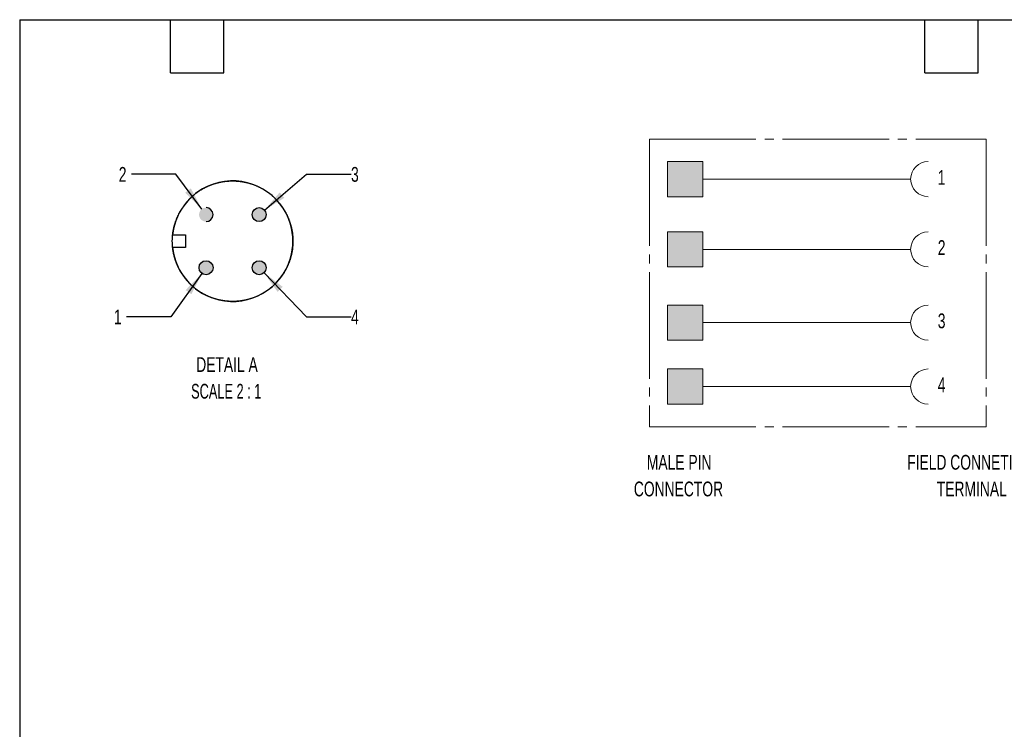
# Model space of a CAD drawing. Header units: millimetres. Extents: x 6 to 273, y 6 to 210.
# Tile 5 of 9: x 6 to 147, y 108 to 210. Entities that reach past the tile are written whole.
import ezdxf

# ---------------------------------------------------------------- set-up
doc = ezdxf.new("R2010")
doc.units = ezdxf.units.MM
doc.linetypes.add('SLD-Center', pattern=[19.05, 15.24, -1.27, 1.27, -1.27])
doc.linetypes.add('SLD-Solid', pattern=[0])
doc.layers.add('DIMENSIONS', color=140, linetype='SLD-Solid', lineweight=25)
doc.layers.add('TEXT', color=140, linetype='SLD-Solid', lineweight=25)
doc.layers.add('HATCH', color=6, linetype='SLD-Solid')
doc.layers.add('SLD-DEFPOINTS', color=7, linetype='Continuous')
doc.styles.add('SLDTEXTSTYLE0', font='TXT', dxfattribs={"width": 0.7})
doc.styles.add('SLDTEXTSTYLE2', font='TXT', dxfattribs={"width": 0.645455})
doc.dimstyles.new('SLDDIMSTYLE4', dxfattribs={"dimtxt": 2.158008, "dimasz": 3.302, "dimexe": 0, "dimexo": 0.0625, "dimgap": 0.539502, "dimtad": 0, "dimtih": 1, "dimtoh": 1, "dimdec": 1, "dimlfac": 0.5, "dimrnd": 1e-09, "dimzin": 12, "dimdsep": 46, "dimtxsty": 'SLDTEXTSTYLE0', "dimsah": 1, "dimcen": 0, "dimadec": 0, "dimazin": 3, "dimtfac": 1, "dimtdec": 1, "dimtofl": 0, "dimtmove": 0, "dimatfit": 3, "dimfxl": 0, "dimfrac": 2, "dimtolj": 1, "dimtzin": 12, "dimarcsym": 0})

# ---------------------------------------------------------------- blocks, each defined once
blk = doc.blocks.new('SW_NOTE_0')
at = {"layer": 'TEXT', "color": 0, "char_height": 2.117, "attachment_point": 2, "style": 'SLDTEXTSTYLE0'}
for s, insert in [('MALE PIN', (6.61, 2.73)), ('CONNECTOR', (6.51, -1.09))]:
    blk.add_mtext(s, dxfattribs=dict(at, insert=insert))
blk = doc.blocks.new('SW_NOTE_0_1')
at = {"layer": 'TEXT', "color": 0, "attachment_point": 2, "style": 'SLDTEXTSTYLE0'}
for s, insert, char_height in [('FIELD CONNETION', (12.96, 2.73), 2.1167), ('TERMINAL', (13.18, -1.09), 2.117)]:
    blk.add_mtext(s, dxfattribs=dict(at, insert=insert, char_height=char_height))
blk = doc.blocks.new('_D_3')
at = {"layer": 'DIMENSIONS'}
for p, q in [((32.44, 173.23), (27.98, 167.02)), ((27.98, 167.02), (21.63, 167.02))]:
    blk.add_line(p, q, dxfattribs=at)
blk.add_solid([(32.44, 173.23), (30.1, 170.84), (30.93, 170.25)], dxfattribs=at)
at = {"layer": 'DIMENSIONS', "insert": (19.84, 168.04), "char_height": 2.12, "attachment_point": 1, "style": 'SLDTEXTSTYLE0'}
blk.add_mtext('1', dxfattribs=at)
blk = doc.blocks.new('_D_4')
at = {"layer": 'DIMENSIONS'}
for p, q in [((28.68, 187.44), (22.33, 187.44)), ((32.42, 182.44), (28.68, 187.44))]:
    blk.add_line(p, q, dxfattribs=at)
blk.add_solid([(32.42, 182.44), (30.85, 185.39), (30.04, 184.78)], dxfattribs=at)
at = {"layer": 'DIMENSIONS', "insert": (20.53, 188.46), "char_height": 2.12, "attachment_point": 1, "style": 'SLDTEXTSTYLE0'}
blk.add_mtext('2', dxfattribs=at)
blk = doc.blocks.new('_D_5')
at = {"layer": 'DIMENSIONS'}
for p, q in [((41.38, 182.29), (47.42, 187.44)), ((47.42, 187.44), (53.77, 187.44))]:
    blk.add_line(p, q, dxfattribs=at)
blk.add_solid([(41.38, 182.29), (44.22, 184.04), (43.56, 184.82)], dxfattribs=at)
at = {"layer": 'DIMENSIONS', "insert": (53.77, 188.46), "char_height": 2.12, "attachment_point": 1, "style": 'SLDTEXTSTYLE0'}
blk.add_mtext('3', dxfattribs=at)
blk = doc.blocks.new('_D_6')
at = {"layer": 'DIMENSIONS'}
for p, q in [((41.32, 173.32), (47.42, 167.02)), ((47.42, 167.02), (53.77, 167.02))]:
    blk.add_line(p, q, dxfattribs=at)
blk.add_solid([(41.32, 173.32), (43.25, 170.59), (43.98, 171.3)], dxfattribs=at)
at = {"layer": 'DIMENSIONS', "insert": (53.77, 168.04), "char_height": 2.12, "attachment_point": 1, "style": 'SLDTEXTSTYLE0'}
blk.add_mtext('4', dxfattribs=at)
blk = doc.blocks.new('SW_NOTE_0_9')
at = {"layer": 'TEXT', "color": 0, "attachment_point": 2}
for s, insert, char_height, style in [('DETAIL A', (6.42, 2.73), 2.117, 'SLDTEXTSTYLE0'), ('SCALE 2 : 1', (6.31, -1.09), 2.1167, 'SLDTEXTSTYLE2')]:
    blk.add_mtext(s, dxfattribs=dict(at, insert=insert, char_height=char_height, style=style))

msp = doc.modelspace()

# ---------------------------------------------------------------- hatches: boundary and pattern name
at = {"layer": 'HATCH'}
for points in [[(104.1, 184.21), (104.1, 189.23), (99.08, 189.23), (99.08, 184.21)], [(34.02, 181.53), (34.02, 181.58), (34.02, 181.64), (34.02, 181.69), (34.02, 181.74), (34.01, 181.8), (34, 181.85), (33.99, 181.9), (33.97, 181.95), (33.95, 182), (33.93, 182.05), (33.91, 182.1), (33.88, 182.14), (33.86, 182.19), (33.83, 182.23), (33.79, 182.28), (33.76, 182.32), (33.72, 182.35), (33.68, 182.39), (33.64, 182.42), (33.6, 182.46), (33.55, 182.48), (33.51, 182.51), (33.46, 182.54), (33.41, 182.56), (33.36, 182.58), (33.31, 182.59), (33.26, 182.61), (33.21, 182.62), (33.16, 182.63), (33.1, 182.63), (33.05, 182.64), (33, 182.64), (32.94, 182.63), (32.89, 182.63), (32.84, 182.62), (32.79, 182.61), (32.73, 182.59), (32.68, 182.58), (32.63, 182.56), (32.59, 182.54), (32.54, 182.51), (32.49, 182.48), (32.45, 182.46), (32.41, 182.42), (32.36, 182.39), (32.33, 182.35), (32.29, 182.32), (32.25, 182.28), (32.22, 182.23), (32.19, 182.19), (32.16, 182.14), (32.14, 182.1), (32.11, 182.05), (32.09, 182), (32.07, 181.95), (32.06, 181.9), (32.05, 181.85), (32.04, 181.8), (32.03, 181.74), (32.02, 181.69), (32.02, 181.64), (32.02, 181.58), (32.03, 181.53), (32.04, 181.48), (32.05, 181.43), (32.06, 181.37), (32.07, 181.32), (32.09, 181.27), (32.11, 181.22), (32.14, 181.18), (32.16, 181.13), (32.19, 181.08), (32.22, 181.04), (32.25, 181), (32.29, 180.96), (32.33, 180.92), (32.36, 180.88), (32.41, 180.85), (32.45, 180.82), (32.49, 180.79), (32.54, 180.76), (32.59, 180.74), (32.63, 180.72), (32.68, 180.7), (32.73, 180.68), (32.79, 180.67), (32.84, 180.65), (32.89, 180.65), (32.94, 180.64), (33, 180.64), (33.05, 180.64), (33.1, 180.64), (33.16, 180.65), (33.21, 180.65), (33.26, 180.67), (33.31, 180.68), (33.36, 180.7), (33.41, 180.72), (33.46, 180.74), (33.51, 180.76), (33.55, 180.79), (33.6, 180.82), (33.64, 180.85), (33.68, 180.88), (33.72, 180.92), (33.76, 180.96), (33.79, 181), (33.83, 181.04), (33.86, 181.08), (33.88, 181.13), (33.91, 181.18), (33.93, 181.22), (33.95, 181.27), (33.97, 181.32), (33.99, 181.37), (34, 181.43), (34.01, 181.48)], [(41.62, 181.53), (41.62, 181.58), (41.62, 181.64), (41.62, 181.69), (41.62, 181.74), (41.61, 181.8), (41.6, 181.85), (41.59, 181.9), (41.57, 181.95), (41.55, 182), (41.53, 182.05), (41.51, 182.1), (41.48, 182.14), (41.46, 182.19), (41.43, 182.23), (41.39, 182.28), (41.36, 182.32), (41.32, 182.35), (41.28, 182.39), (41.24, 182.42), (41.2, 182.46), (41.15, 182.48), (41.11, 182.51), (41.06, 182.54), (41.01, 182.56), (40.96, 182.58), (40.91, 182.59), (40.86, 182.61), (40.81, 182.62), (40.76, 182.63), (40.7, 182.63), (40.65, 182.64), (40.6, 182.64), (40.54, 182.63), (40.49, 182.63), (40.44, 182.62), (40.39, 182.61), (40.33, 182.59), (40.28, 182.58), (40.23, 182.56), (40.19, 182.54), (40.14, 182.51), (40.09, 182.48), (40.05, 182.46), (40.01, 182.42), (39.96, 182.39), (39.93, 182.35), (39.89, 182.32), (39.85, 182.28), (39.82, 182.23), (39.79, 182.19), (39.76, 182.14), (39.74, 182.1), (39.71, 182.05), (39.69, 182), (39.67, 181.95), (39.66, 181.9), (39.65, 181.85), (39.64, 181.8), (39.63, 181.74), (39.62, 181.69), (39.62, 181.64), (39.62, 181.58), (39.63, 181.53), (39.64, 181.48), (39.65, 181.43), (39.66, 181.37), (39.67, 181.32), (39.69, 181.27), (39.71, 181.22), (39.74, 181.18), (39.76, 181.13), (39.79, 181.08), (39.82, 181.04), (39.85, 181), (39.89, 180.96), (39.93, 180.92), (39.96, 180.88), (40.01, 180.85), (40.05, 180.82), (40.09, 180.79), (40.14, 180.76), (40.19, 180.74), (40.23, 180.72), (40.28, 180.7), (40.33, 180.68), (40.39, 180.67), (40.44, 180.65), (40.49, 180.65), (40.54, 180.64), (40.6, 180.64), (40.65, 180.64), (40.7, 180.64), (40.76, 180.65), (40.81, 180.65), (40.86, 180.67), (40.91, 180.68), (40.96, 180.7), (41.01, 180.72), (41.06, 180.74), (41.11, 180.76), (41.15, 180.79), (41.2, 180.82), (41.24, 180.85), (41.28, 180.88), (41.32, 180.92), (41.36, 180.96), (41.39, 181), (41.43, 181.04), (41.46, 181.08), (41.48, 181.13), (41.51, 181.18), (41.53, 181.22), (41.55, 181.27), (41.57, 181.32), (41.59, 181.37), (41.6, 181.43), (41.61, 181.48)], [(104.1, 174.17), (104.1, 179.18), (99.08, 179.18), (99.08, 174.17)], [(34.02, 173.93), (34.02, 173.98), (34.02, 174.04), (34.02, 174.09), (34.02, 174.14), (34.01, 174.2), (34, 174.25), (33.99, 174.3), (33.97, 174.35), (33.95, 174.4), (33.93, 174.45), (33.91, 174.5), (33.88, 174.54), (33.86, 174.59), (33.83, 174.63), (33.79, 174.68), (33.76, 174.72), (33.72, 174.75), (33.68, 174.79), (33.64, 174.82), (33.6, 174.86), (33.55, 174.88), (33.51, 174.91), (33.46, 174.94), (33.41, 174.96), (33.36, 174.98), (33.31, 174.99), (33.26, 175.01), (33.21, 175.02), (33.16, 175.03), (33.1, 175.03), (33.05, 175.04), (33, 175.04), (32.94, 175.03), (32.89, 175.03), (32.84, 175.02), (32.79, 175.01), (32.73, 174.99), (32.68, 174.98), (32.63, 174.96), (32.59, 174.94), (32.54, 174.91), (32.49, 174.88), (32.45, 174.86), (32.41, 174.82), (32.36, 174.79), (32.33, 174.75), (32.29, 174.72), (32.25, 174.68), (32.22, 174.63), (32.19, 174.59), (32.16, 174.54), (32.14, 174.5), (32.11, 174.45), (32.09, 174.4), (32.07, 174.35), (32.06, 174.3), (32.05, 174.25), (32.04, 174.2), (32.03, 174.14), (32.02, 174.09), (32.02, 174.04), (32.02, 173.98), (32.03, 173.93), (32.04, 173.88), (32.05, 173.83), (32.06, 173.77), (32.07, 173.72), (32.09, 173.67), (32.11, 173.62), (32.14, 173.58), (32.16, 173.53), (32.19, 173.48), (32.22, 173.44), (32.25, 173.4), (32.29, 173.36), (32.33, 173.32), (32.36, 173.28), (32.41, 173.25), (32.45, 173.22), (32.49, 173.19), (32.54, 173.16), (32.59, 173.14), (32.63, 173.12), (32.68, 173.1), (32.73, 173.08), (32.79, 173.07), (32.84, 173.05), (32.89, 173.05), (32.94, 173.04), (33, 173.04), (33.05, 173.04), (33.1, 173.04), (33.16, 173.05), (33.21, 173.05), (33.26, 173.07), (33.31, 173.08), (33.36, 173.1), (33.41, 173.12), (33.46, 173.14), (33.51, 173.16), (33.55, 173.19), (33.6, 173.22), (33.64, 173.25), (33.68, 173.28), (33.72, 173.32), (33.76, 173.36), (33.79, 173.4), (33.83, 173.44), (33.86, 173.48), (33.88, 173.53), (33.91, 173.58), (33.93, 173.62), (33.95, 173.67), (33.97, 173.72), (33.99, 173.77), (34, 173.83), (34.01, 173.88)], [(41.62, 173.93), (41.62, 173.98), (41.62, 174.04), (41.62, 174.09), (41.62, 174.14), (41.61, 174.2), (41.6, 174.25), (41.59, 174.3), (41.57, 174.35), (41.55, 174.4), (41.53, 174.45), (41.51, 174.5), (41.48, 174.54), (41.46, 174.59), (41.43, 174.63), (41.39, 174.68), (41.36, 174.72), (41.32, 174.75), (41.28, 174.79), (41.24, 174.82), (41.2, 174.86), (41.15, 174.88), (41.11, 174.91), (41.06, 174.94), (41.01, 174.96), (40.96, 174.98), (40.91, 174.99), (40.86, 175.01), (40.81, 175.02), (40.76, 175.03), (40.7, 175.03), (40.65, 175.04), (40.6, 175.04), (40.54, 175.03), (40.49, 175.03), (40.44, 175.02), (40.39, 175.01), (40.33, 174.99), (40.28, 174.98), (40.23, 174.96), (40.19, 174.94), (40.14, 174.91), (40.09, 174.88), (40.05, 174.86), (40.01, 174.82), (39.96, 174.79), (39.93, 174.75), (39.89, 174.72), (39.85, 174.68), (39.82, 174.63), (39.79, 174.59), (39.76, 174.54), (39.74, 174.5), (39.71, 174.45), (39.69, 174.4), (39.67, 174.35), (39.66, 174.3), (39.65, 174.25), (39.64, 174.2), (39.63, 174.14), (39.62, 174.09), (39.62, 174.04), (39.62, 173.98), (39.63, 173.93), (39.64, 173.88), (39.65, 173.83), (39.66, 173.77), (39.67, 173.72), (39.69, 173.67), (39.71, 173.62), (39.74, 173.58), (39.76, 173.53), (39.79, 173.48), (39.82, 173.44), (39.85, 173.4), (39.89, 173.36), (39.93, 173.32), (39.96, 173.28), (40.01, 173.25), (40.05, 173.22), (40.09, 173.19), (40.14, 173.16), (40.19, 173.14), (40.23, 173.12), (40.28, 173.1), (40.33, 173.08), (40.39, 173.07), (40.44, 173.05), (40.49, 173.05), (40.54, 173.04), (40.6, 173.04), (40.65, 173.04), (40.7, 173.04), (40.76, 173.05), (40.81, 173.05), (40.86, 173.07), (40.91, 173.08), (40.96, 173.1), (41.01, 173.12), (41.06, 173.14), (41.11, 173.16), (41.15, 173.19), (41.2, 173.22), (41.24, 173.25), (41.28, 173.28), (41.32, 173.32), (41.36, 173.36), (41.39, 173.4), (41.43, 173.44), (41.46, 173.48), (41.48, 173.53), (41.51, 173.58), (41.53, 173.62), (41.55, 173.67), (41.57, 173.72), (41.59, 173.77), (41.6, 173.83), (41.61, 173.88)], [(104.1, 168.69), (99.08, 168.69), (99.08, 163.67), (104.1, 163.67)], [(104.1, 154.52), (104.1, 159.54), (99.08, 159.54), (99.08, 154.52)]]:
    msp.add_hatch(color=256, dxfattribs=at).paths.add_polyline_path(points, flags=0)

# ---------------------------------------------------------------- linework, layer by layer
at = {"color": 7, "linetype": 'SLD-Center', "lineweight": 18}
for p, q in [((96.48, 192.43), (144.69, 192.43)), ((96.48, 192.43), (96.48, 151.27)), ((144.69, 192.43), (144.69, 151.27)), ((96.48, 151.27), (144.69, 151.27))]:
    msp.add_line(p, q, dxfattribs=at)
at = {"color": 7, "linetype": 'SLD-Solid', "lineweight": 18}
for p, q in [((99.08, 189.23), (104.1, 189.23)), ((99.08, 189.23), (99.08, 184.21)), ((104.1, 189.23), (104.1, 184.21)), ((104.1, 186.72), (133.86, 186.72)), ((99.08, 184.21), (104.1, 184.21)), ((99.08, 179.18), (104.1, 179.18)), ((99.08, 179.18), (99.08, 174.17)), ((104.1, 179.18), (104.1, 174.17)), ((104.1, 176.67), (133.86, 176.67)), ((99.08, 174.17), (104.1, 174.17)), ((99.08, 168.69), (99.08, 163.67)), ((99.08, 168.69), (104.1, 168.69)), ((104.1, 168.69), (104.1, 163.67)), ((104.1, 166.18), (133.86, 166.18)), ((99.08, 163.67), (104.1, 163.67)), ((99.08, 159.54), (99.08, 154.52)), ((99.08, 159.54), (104.1, 159.54)), ((104.1, 159.54), (104.1, 154.52)), ((104.1, 157.03), (133.86, 157.03)), ((99.08, 154.52), (104.1, 154.52))]:
    msp.add_line(p, q, dxfattribs=at)
for p, q in [((28.36, 179.54), (28.24, 178.73)), ((28.24, 178.73), (30.07, 178.73)), ((30.07, 178.73), (30.07, 176.94)), ((30.07, 176.94), (28.24, 176.94)), ((28.24, 176.94), (28.36, 176.13))]:
    msp.add_line(p, q)
for centre in [(40.62, 181.64), (33.02, 174.04), (40.62, 174.04)]:
    msp.add_circle(centre, 1)
for centre in [(136.37, 186.72), (136.37, 176.67), (136.37, 166.18), (136.37, 157.03)]:
    msp.add_arc(centre, 2.51, 90, 270, dxfattribs=at)
for centre, radius, start, end in [((36.82, 177.84), 8.63, 103.3453, 168.6159), ((36.82, 177.84), 8.63, 16.3177, 103.3452), ((33.02, 181.64), 1, 270, 90), ((36.82, 177.84), 8.63, 343.6824, 16.3176), ((36.82, 177.84), 8.63, 191.3841, 256.6547), ((36.82, 177.84), 8.63, 256.6548, 343.6823)]:
    msp.add_arc(centre, radius, start, end)
at = {"layer": 'SLD-DEFPOINTS', "flags": 128}
msp.add_lwpolyline([(45.45, 177.84), (45.45, 177.84), (45.45, 177.77), (45.45, 177.68), (45.45, 177.6), (45.45, 177.52), (45.44, 177.43), (45.44, 177.35), (45.43, 177.27), (45.43, 177.18), (45.42, 177.1), (45.41, 177.02), (45.41, 177.02), (45.41, 176.95), (45.4, 176.87), (45.39, 176.78), (45.38, 176.7), (45.37, 176.62), (45.35, 176.54), (45.34, 176.45), (45.33, 176.37), (45.31, 176.29), (45.3, 176.21), (45.3, 176.21), (45.28, 176.14), (45.27, 176.06), (45.25, 175.98), (45.23, 175.89), (45.21, 175.81), (45.19, 175.73), (45.17, 175.65), (45.15, 175.57), (45.13, 175.49), (45.11, 175.41), (45.11, 175.41), (45.09, 175.34), (45.06, 175.26), (45.04, 175.19), (45.01, 175.11), (44.98, 175.03), (44.96, 174.95), (44.93, 174.87), (44.9, 174.79), (44.87, 174.72), (44.84, 174.64), (44.82, 174.58), (44.78, 174.51), (44.75, 174.43), (44.72, 174.35), (44.69, 174.28), (44.65, 174.2), (44.62, 174.13), (44.58, 174.05), (44.54, 173.98), (44.5, 173.9), (44.47, 173.83), (44.43, 173.76), (44.39, 173.68), (44.35, 173.61), (44.31, 173.54), (44.26, 173.47), (44.22, 173.39), (44.18, 173.32), (44.14, 173.25), (44.09, 173.18), (44.05, 173.12), (44.01, 173.05), (43.96, 172.98), (43.91, 172.92), (43.87, 172.85), (43.82, 172.78), (43.77, 172.71), (43.72, 172.65), (43.67, 172.58), (43.62, 172.52), (43.62, 172.52), (43.57, 172.46), (43.52, 172.39), (43.47, 172.33), (43.41, 172.27), (43.36, 172.2), (43.31, 172.14), (43.25, 172.08), (43.2, 172.02), (43.14, 171.96), (43.08, 171.9), (43.06, 171.87), (43, 171.81), (42.94, 171.75), (42.88, 171.69), (42.82, 171.63), (42.76, 171.58), (42.7, 171.52), (42.64, 171.46), (42.58, 171.41), (42.52, 171.35), (42.45, 171.3), (42.39, 171.24), (42.33, 171.19), (42.26, 171.14), (42.2, 171.09), (42.13, 171.03), (42.07, 170.98), (42, 170.93), (41.93, 170.88), (41.87, 170.83), (41.8, 170.79), (41.73, 170.74), (41.66, 170.69), (41.59, 170.65), (41.52, 170.6), (41.45, 170.55), (41.38, 170.51), (41.31, 170.47), (41.24, 170.42), (41.17, 170.38), (41.1, 170.34), (41.03, 170.3), (40.95, 170.26), (40.88, 170.22), (40.81, 170.18), (40.73, 170.14), (40.66, 170.11), (40.58, 170.07), (40.51, 170.03), (40.43, 170), (40.37, 169.97), (40.29, 169.94), (40.22, 169.9), (40.14, 169.87), (40.06, 169.84), (39.99, 169.81), (39.91, 169.78), (39.83, 169.75), (39.75, 169.72), (39.67, 169.69), (39.67, 169.69), (39.61, 169.67), (39.53, 169.64), (39.45, 169.62), (39.37, 169.59), (39.29, 169.57), (39.21, 169.54), (39.13, 169.52), (39.05, 169.5), (38.97, 169.48), (38.89, 169.46), (38.89, 169.46), (38.82, 169.44), (38.74, 169.42), (38.66, 169.4), (38.58, 169.39), (38.5, 169.37), (38.41, 169.35), (38.33, 169.34), (38.25, 169.33), (38.17, 169.31), (38.09, 169.3), (38.09, 169.3), (38.02, 169.29), (37.93, 169.28), (37.85, 169.27), (37.77, 169.26), (37.69, 169.25), (37.6, 169.24), (37.52, 169.24), (37.44, 169.23), (37.35, 169.22), (37.27, 169.22), (37.2, 169.22), (37.12, 169.21), (37.03, 169.21), (36.95, 169.21), (36.87, 169.21), (36.78, 169.21), (36.7, 169.21), (36.62, 169.21), (36.54, 169.21), (36.45, 169.22), (36.38, 169.22), (36.3, 169.22), (36.21, 169.23), (36.13, 169.23), (36.05, 169.24), (35.97, 169.25), (35.88, 169.26), (35.8, 169.27), (35.72, 169.28), (35.64, 169.29), (35.64, 169.29), (35.57, 169.3), (35.48, 169.31), (35.4, 169.33), (35.32, 169.34), (35.24, 169.35), (35.16, 169.37), (35.07, 169.39), (34.99, 169.4), (34.91, 169.42), (34.83, 169.44), (34.83, 169.44), (34.76, 169.46), (34.68, 169.48), (34.6, 169.5), (34.52, 169.52), (34.44, 169.54), (34.36, 169.57), (34.28, 169.59), (34.2, 169.61), (34.12, 169.64), (34.04, 169.67), (33.98, 169.69), (33.9, 169.72), (33.82, 169.75), (33.74, 169.78), (33.67, 169.81), (33.59, 169.84), (33.51, 169.87), (33.43, 169.9), (33.36, 169.93), (33.28, 169.97), (33.22, 170), (33.14, 170.03), (33.07, 170.07), (32.99, 170.1), (32.92, 170.14), (32.84, 170.18), (32.77, 170.22), (32.7, 170.26), (32.62, 170.3), (32.55, 170.34), (32.55, 170.34), (32.49, 170.37), (32.42, 170.42), (32.35, 170.46), (32.28, 170.5), (32.21, 170.55), (32.14, 170.59), (32.07, 170.64), (32, 170.68), (31.93, 170.73), (31.86, 170.78), (31.86, 170.78), (31.8, 170.82), (31.74, 170.87), (31.67, 170.92), (31.6, 170.97), (31.54, 171.02), (31.47, 171.07), (31.41, 171.12), (31.34, 171.17), (31.28, 171.23), (31.21, 171.28), (31.21, 171.28), (31.16, 171.33), (31.1, 171.38), (31.04, 171.44), (30.97, 171.49), (30.91, 171.55), (30.85, 171.61), (30.79, 171.66), (30.73, 171.72), (30.68, 171.78), (30.62, 171.84), (30.57, 171.89), (30.51, 171.95), (30.45, 172.01), (30.4, 172.07), (30.34, 172.14), (30.29, 172.2), (30.24, 172.26), (30.18, 172.33), (30.13, 172.39), (30.08, 172.46), (30.08, 172.46), (30.03, 172.51), (29.98, 172.58), (29.93, 172.64), (29.88, 172.71), (29.83, 172.78), (29.78, 172.84), (29.74, 172.91), (29.69, 172.98), (29.64, 173.05), (29.6, 173.12), (29.6, 173.12), (29.56, 173.18), (29.51, 173.25), (29.47, 173.32), (29.43, 173.39), (29.38, 173.46), (29.34, 173.53), (29.3, 173.61), (29.26, 173.68), (29.22, 173.75), (29.18, 173.83), (29.18, 173.83), (29.15, 173.89), (29.11, 173.96), (29.08, 174.04), (29.04, 174.11), (29, 174.19), (28.97, 174.26), (28.93, 174.34), (28.9, 174.41), (28.87, 174.49), (28.84, 174.57), (28.84, 174.57), (28.81, 174.63), (28.78, 174.71), (28.75, 174.79), (28.72, 174.87), (28.69, 174.94), (28.67, 175.02), (28.64, 175.1), (28.61, 175.18), (28.59, 175.26), (28.56, 175.34), (28.56, 175.34), (28.54, 175.41), (28.52, 175.49), (28.5, 175.57), (28.48, 175.65), (28.46, 175.73), (28.44, 175.81), (28.42, 175.89), (28.4, 175.97), (28.38, 176.05), (28.36, 176.13), (28.36, 176.13), (28.35, 176.2), (28.33, 176.29), (28.32, 176.37), (28.31, 176.45), (28.29, 176.53), (28.28, 176.61), (28.27, 176.7), (28.26, 176.78), (28.25, 176.86), (28.24, 176.94), (28.24, 176.94), (28.24, 176.99), (28.23, 177.07), (28.22, 177.15), (28.21, 177.24), (28.21, 177.32), (28.2, 177.4), (28.2, 177.49), (28.2, 177.57), (28.2, 177.65), (28.19, 177.74), (28.19, 177.82), (28.19, 177.9), (28.19, 177.98), (28.2, 178.07), (28.2, 178.15), (28.2, 178.23), (28.21, 178.32), (28.21, 178.4), (28.22, 178.48), (28.22, 178.57), (28.23, 178.65), (28.24, 178.73), (28.24, 178.73), (28.25, 178.8), (28.26, 178.88), (28.27, 178.97), (28.28, 179.05), (28.29, 179.13), (28.3, 179.21), (28.32, 179.3), (28.33, 179.38), (28.35, 179.46), (28.36, 179.54), (28.36, 179.54), (28.38, 179.61), (28.4, 179.69), (28.41, 179.77), (28.43, 179.85), (28.45, 179.93), (28.47, 180.02), (28.49, 180.1), (28.52, 180.18), (28.54, 180.26), (28.56, 180.33), (28.56, 180.33), (28.58, 180.4), (28.61, 180.48), (28.63, 180.56), (28.66, 180.64), (28.69, 180.72), (28.72, 180.8), (28.75, 180.87), (28.78, 180.95), (28.81, 181.03), (28.84, 181.11), (28.84, 181.11), (28.86, 181.17), (28.9, 181.25), (28.93, 181.33), (28.96, 181.4), (29, 181.48), (29.03, 181.55), (29.07, 181.63), (29.11, 181.7), (29.14, 181.78), (29.18, 181.85), (29.18, 181.85), (29.22, 181.91), (29.26, 181.99), (29.3, 182.06), (29.34, 182.13), (29.38, 182.2), (29.42, 182.27), (29.46, 182.34), (29.51, 182.42), (29.55, 182.49), (29.6, 182.56), (29.6, 182.56), (29.64, 182.61), (29.68, 182.68), (29.73, 182.75), (29.78, 182.82), (29.83, 182.89), (29.87, 182.96), (29.92, 183.02), (29.97, 183.09), (30.03, 183.15), (30.08, 183.22), (30.08, 183.22), (30.12, 183.27), (30.17, 183.34), (30.23, 183.4), (30.28, 183.47), (30.34, 183.53), (30.39, 183.59), (30.45, 183.65), (30.5, 183.71), (30.56, 183.77), (30.62, 183.83), (30.67, 183.89), (30.73, 183.94), (30.79, 184), (30.84, 184.06), (30.9, 184.12), (30.97, 184.17), (31.03, 184.23), (31.09, 184.29), (31.15, 184.34), (31.21, 184.4), (31.21, 184.4), (31.27, 184.44), (31.33, 184.49), (31.4, 184.55), (31.46, 184.6), (31.53, 184.65), (31.59, 184.7), (31.66, 184.75), (31.73, 184.8), (31.79, 184.85), (31.86, 184.9), (31.86, 184.9), (31.92, 184.94), (31.99, 184.99), (32.06, 185.03), (32.13, 185.08), (32.2, 185.12), (32.27, 185.17), (32.34, 185.21), (32.41, 185.25), (32.48, 185.29), (32.55, 185.34), (32.55, 185.34), (32.61, 185.37), (32.69, 185.41), (32.76, 185.45), (32.83, 185.49), (32.91, 185.53), (32.98, 185.57), (33.06, 185.6), (33.13, 185.64), (33.21, 185.67), (33.28, 185.71), (33.35, 185.74), (33.42, 185.77), (33.5, 185.8), (33.58, 185.83), (33.65, 185.86), (33.73, 185.89), (33.81, 185.92), (33.89, 185.95), (33.97, 185.98), (34.04, 186.01), (34.11, 186.03), (34.19, 186.06), (34.27, 186.08), (34.35, 186.11), (34.43, 186.13), (34.51, 186.15), (34.59, 186.17), (34.67, 186.19), (34.75, 186.21), (34.83, 186.23), (34.83, 186.23), (34.9, 186.25), (34.98, 186.27), (35.06, 186.29), (35.14, 186.3), (35.23, 186.32), (35.31, 186.33), (35.39, 186.35), (35.47, 186.36), (35.55, 186.37), (35.64, 186.39), (35.64, 186.39), (35.71, 186.39), (35.79, 186.41), (35.87, 186.41), (35.95, 186.42), (36.04, 186.43), (36.12, 186.44), (36.2, 186.44), (36.29, 186.45), (36.37, 186.46), (36.45, 186.46), (36.52, 186.46), (36.61, 186.46), (36.69, 186.47), (36.77, 186.47), (36.86, 186.47), (36.94, 186.47), (37.02, 186.46), (37.1, 186.46), (37.19, 186.46), (37.27, 186.46), (37.34, 186.45), (37.43, 186.45), (37.51, 186.44), (37.59, 186.43), (37.67, 186.43), (37.76, 186.42), (37.84, 186.41), (37.92, 186.4), (38, 186.39), (38.09, 186.37), (38.09, 186.37), (38.16, 186.36), (38.24, 186.35), (38.32, 186.34), (38.4, 186.32), (38.48, 186.31), (38.57, 186.29), (38.65, 186.27), (38.73, 186.25), (38.81, 186.24), (38.89, 186.22), (38.89, 186.22), (38.96, 186.2), (39.04, 186.18), (39.12, 186.16), (39.2, 186.13), (39.28, 186.11), (39.36, 186.09), (39.44, 186.06), (39.52, 186.04), (39.6, 186.01), (39.67, 185.98), (39.67, 185.98), (39.74, 185.96), (39.82, 185.93), (39.9, 185.9), (39.98, 185.87), (40.05, 185.84), (40.13, 185.81), (40.21, 185.78), (40.28, 185.74), (40.36, 185.71), (40.43, 185.68), (40.47, 185.66), (40.54, 185.62), (40.62, 185.59), (40.69, 185.55), (40.77, 185.51), (40.84, 185.48), (40.91, 185.44), (40.99, 185.4), (41.06, 185.36), (41.13, 185.32), (41.2, 185.27), (41.27, 185.23), (41.34, 185.19), (41.41, 185.14), (41.48, 185.1), (41.55, 185.05), (41.62, 185.01), (41.69, 184.96), (41.76, 184.91), (41.83, 184.87), (41.9, 184.82), (41.96, 184.77), (42.03, 184.72), (42.1, 184.67), (42.16, 184.62), (42.23, 184.57), (42.29, 184.51), (42.36, 184.46), (42.42, 184.41), (42.48, 184.35), (42.54, 184.3), (42.61, 184.24), (42.67, 184.19), (42.73, 184.13), (42.79, 184.07), (42.85, 184.02), (42.91, 183.96), (42.97, 183.9), (43.02, 183.84), (43.08, 183.78), (43.13, 183.73), (43.19, 183.67), (43.24, 183.6), (43.3, 183.54), (43.35, 183.48), (43.41, 183.42), (43.46, 183.35), (43.51, 183.29), (43.57, 183.22), (43.62, 183.16), (43.62, 183.16), (43.66, 183.1), (43.71, 183.04), (43.76, 182.97), (43.81, 182.9), (43.86, 182.84), (43.91, 182.77), (43.95, 182.7), (44, 182.63), (44.05, 182.56), (44.09, 182.49), (44.12, 182.44), (44.17, 182.37), (44.21, 182.3), (44.25, 182.23), (44.29, 182.16), (44.34, 182.08), (44.38, 182.01), (44.42, 181.94), (44.46, 181.87), (44.49, 181.79), (44.53, 181.72), (44.57, 181.64), (44.61, 181.57), (44.64, 181.49), (44.68, 181.42), (44.71, 181.34), (44.74, 181.27), (44.78, 181.19), (44.81, 181.11), (44.84, 181.04), (44.86, 180.97), (44.89, 180.89), (44.92, 180.81), (44.95, 180.74), (44.98, 180.66), (45.01, 180.58), (45.03, 180.5), (45.06, 180.42), (45.08, 180.34), (45.11, 180.26), (45.11, 180.26), (45.13, 180.19), (45.15, 180.11), (45.17, 180.03), (45.19, 179.95), (45.21, 179.87), (45.23, 179.79), (45.25, 179.71), (45.27, 179.63), (45.28, 179.55), (45.3, 179.47), (45.3, 179.47), (45.31, 179.4), (45.33, 179.31), (45.34, 179.23), (45.35, 179.15), (45.37, 179.07), (45.38, 178.99), (45.39, 178.9), (45.4, 178.82), (45.41, 178.74), (45.41, 178.66), (45.41, 178.66), (45.42, 178.58), (45.43, 178.5), (45.43, 178.42), (45.44, 178.34), (45.44, 178.25), (45.45, 178.17), (45.45, 178.09), (45.45, 178), (45.45, 177.92), (45.45, 177.84), (45.45, 177.84)], dxfattribs=at)
at = {"layer": 'TEXT'}
for p, q in [((6.35, 209.55), (273.05, 209.55)), ((6.35, 209.55), (6.35, 6.35)), ((27.94, 201.93), (27.94, 209.55)), ((35.56, 201.93), (35.56, 209.55)), ((135.89, 201.93), (135.89, 209.55)), ((143.51, 201.93), (143.51, 209.55)), ((27.94, 201.93), (35.56, 201.93)), ((135.89, 201.93), (143.51, 201.93))]:
    msp.add_line(p, q, dxfattribs=at)

# ---------------------------------------------------------------- block references
for name, p in [('SW_NOTE_0_9', (29.6, 158.5)), ('SW_NOTE_0', (94.12, 144.51)), ('SW_NOTE_0_1', (129.43, 144.51))]:
    msp.add_blockref(name, p, dxfattribs=at)

# ---------------------------------------------------------------- texts
at = {"layer": 'TEXT', "char_height": 2.12, "attachment_point": 1, "style": 'SLDTEXTSTYLE0'}
for s, insert in [('1', (137.74, 188.03)), ('2', (137.74, 177.98)), ('3', (137.74, 167.49)), ('4', (137.74, 158.33))]:
    msp.add_mtext(s, dxfattribs=dict(at, insert=insert))

# ---------------------------------------------------------------- dimensions: what is measured, and where the dimension line sits
at = {"layer": 'DIMENSIONS'}
for p1, p2, text, picture, middle in [((33.62, 180.84), (32.42, 182.44), '2', '_D_4', (21.43, 187.44)), ((39.86, 180.99), (41.38, 182.29), '3', '_D_5', (54.67, 187.44)), ((33.61, 174.85), (32.44, 173.23), '1', '_D_3', (20.73, 167.02)), ((39.93, 174.76), (41.32, 173.32), '4', '_D_6', (54.67, 167.02))]:
    dim = msp.add_diameter_dim_2p(p1=p1, p2=p2, text=text, dimstyle='SLDDIMSTYLE4', override={"dimpost": '<>'}, dxfattribs=at)
    dim.commit()
    dim.dimension.update_dxf_attribs({"geometry": picture, "text_midpoint": middle, "dimtype": 163})

doc.saveas('drawing.dxf')
